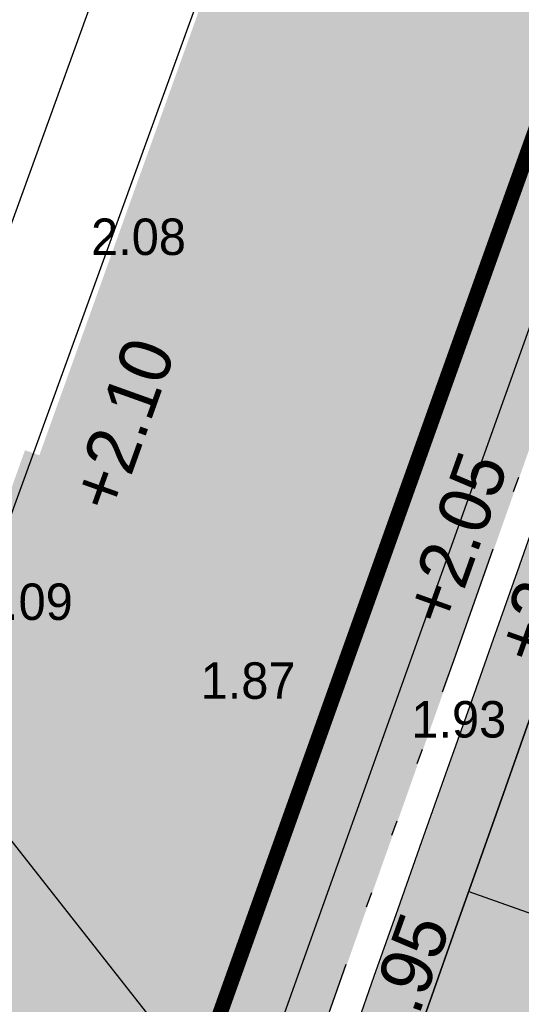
# Model space of a CAD drawing. Header units: metres. Extents: x 134157 to 138734, y 451157 to 455772.
# Tile 77 of 256: x 136389.29 to 136392.6, y 453333.26 to 453339.74. Entities that reach past the tile are written whole.
import ezdxf
from ezdxf import colors
from ezdxf.entities.mleader import LeaderData, LeaderLine
from ezdxf.math import Vec2, Vec3

# ---------------------------------------------------------------- set-up
doc = ezdxf.new("R2010")
doc.units = ezdxf.units.M
doc.linetypes.add('CENTER__G5', pattern=[2.4, 1.5, -0.3, 0.3, -0.3])
doc.linetypes.add('TR18X20__G2', pattern=[2.5999999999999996, 1, -0.4, 0, -0.4, 0, -0.4, 0, -0.4])
doc.layers.add('-DR-alg-hulplijnen kantverharding asflast nieuwe fietsstraat', color=7, linetype='Continuous', true_color=0xff9429, plot=False)
for name, color, linetype in [('-DR-alg-projectgrens 1-200', 3, 'PROJECTGRENS_1-200'), ('-DR-bs-txt-hoogtemaat', 253, 'Continuous'), ('-DR-nw-rio-HWA 160', 170, 'CENTER__G5'), ('-DR-nw-rio-txt aandachtspunten', 2, 'Continuous'), ('-DR-nw-txt-hoogtemaat', 2, 'Continuous'), ('-DR-nw-vh-band 18-20x25', 2, 'TR18X20__G2'), ('-DR-nw-vh-kantverharding', 3, 'Continuous'), ('-DR-nw-vh-scheiding erfgrens en bebouwing', 3, 'Continuous'), ('-DR-nw-vh-scheiding verhardingen', 1, 'Continuous')]:
    doc.layers.add(name, color=color, linetype=linetype)
doc.layers.add('-DR-nw-gr-arc-gras', color=7, linetype='Continuous', true_color=0xb5d5a4)
doc.layers.add('-DR-nw-mk-taludmarkering', color=252, linetype='Continuous', lineweight=0)
doc.layers.add('-DR-nw-vh-arc-tegels 300x300x45', color=253, linetype='Continuous', lineweight=9)
doc.layers.add('-DR-nw-vh-arc-asfalt fietsstraat rood', color=7, linetype='Continuous', lineweight=9, true_color=0xdfbfc7)
doc.layers.add('-DR-nw-vh-arc-sbs kf bruinrood rabat halfsteens', color=7, linetype='Continuous', lineweight=9, true_color=0xb88485)
doc.layers.add('-DR-nw-vh-arc-halfverharding stabilizer', color=7, linetype='Continuous', lineweight=9, true_color=0xe2e1c1, transparency=0.1)
doc.layers.add('-DR-nw-vh-kantverharding halfverharding stabilizer', color=7, linetype='Continuous', true_color=0xe2e1c1, transparency=0.1)
doc.styles.add('Drong', font='txt', dxfattribs={"height": 1.8})
doc.linetypes.add('PROJECTGRENS_1-200', pattern='A,0.32,-0.13,[133,ltypeshp.shx,S=0.13,R=0,X=-0.13,Y=0],-0.13,1.27', length=1.85)
pattern_1 = [(71, (0, 0), (-0.05887645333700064, 0.443321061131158), [0.4, -0.4]), (161, (0, 0), (-0.1302272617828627, -0.3782074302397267), [])]
pattern_2 = [(115.3356253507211, (136419.7180158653, 453326.2367068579), (-0.2236810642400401, -0.1059037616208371), [0.06, -0.187485]), (205.3356253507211, (136419.7180158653, 453326.2367068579), (0.1059037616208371, -0.22368106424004), [0.06, -0.187485])]

# ---------------------------------------------------------------- blocks, each defined once
blk = doc.blocks.new('*U145')
at = {"layer": '-DR-nw-mk-taludmarkering', "flags": 128}
for points, const_width in [([(-0.03337993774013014, -0.09426441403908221), (3.925725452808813, -1.496221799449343)], 0.2), ([(-0.02550306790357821, -0.5213919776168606), (0.07463674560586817, -0.2385987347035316)], 0.09999999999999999), ([(0.02363061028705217, -1.281382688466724), (0.3574299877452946, -0.3387385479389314)], 0.09999999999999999), ([(0.5400834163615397, -0.721671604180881), (0.6402232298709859, -0.438878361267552)], 0.09999999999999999), ([(0.5892170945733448, -1.481662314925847), (0.9230164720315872, -0.5390181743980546)], 0.09999999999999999), ([(1.105669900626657, -0.9219512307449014), (1.205809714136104, -0.6391579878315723)], 0.09999999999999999), ([(1.154803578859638, -1.68194194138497), (1.48860295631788, -0.7392978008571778)], 0.09999999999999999), ([(1.671256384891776, -1.122230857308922), (1.771396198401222, -0.8394376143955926)], 0.09999999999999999), ([(1.72039006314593, -1.882221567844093), (2.054189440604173, -0.9395774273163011)], 0.09999999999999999), ([(2.236842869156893, -1.322510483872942), (2.33698268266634, -1.039717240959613)], 0.09999999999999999), ([(2.285976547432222, -2.082501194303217), (2.619775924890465, -1.139857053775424)], 0.09999999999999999), ([(2.802429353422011, -1.522790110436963), (2.902569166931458, -1.239996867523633)], 0.09999999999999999), ([(2.851563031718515, -2.28278082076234), (3.185362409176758, -1.340136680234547)], 0.09999999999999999), ([(3.368015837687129, -1.723069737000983), (3.468155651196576, -1.440276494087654)], 0.09999999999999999), ([(3.417149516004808, -2.483060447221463), (3.750948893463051, -1.540416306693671)], 0.09999999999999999)]:
    blk.add_lwpolyline(points, dxfattribs=dict(at, const_width=const_width))
at = {"layer": '-DR-nw-vh-scheiding verhardingen', "linetype": 'ByBlock', "flags": 128}
for points in [[(0, 0), (3.959105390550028, -1.401957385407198)], [(-0.5006990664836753, -1.41396621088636), (3.458406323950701, -2.815923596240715)]]:
    blk.add_lwpolyline(points, dxfattribs=at)

msp = doc.modelspace()

# ---------------------------------------------------------------- hatches: boundary and pattern name
at = {"layer": '-DR-nw-gr-arc-gras', "transparency": 33554687}
h = msp.add_hatch(dxfattribs=at)
h.set_pattern_fill('AGR-BOLLEN', color=256, scale=0.1, pattern_type=2)
h.set_pattern_definition(pattern_2)
edge = h.paths.add_edge_path()
edge.add_arc((-7000776.809524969, 3043164.567559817), 7592527.997363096, 340.0567505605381, 340.0572256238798)
edge.add_line((136455.7815594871, 453494.2542758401), (136455.1236032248, 453494.4934109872))
edge.add_arc((380495.2223584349, 364992.5484406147), 259592.3035530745, 160.0666568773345, 160.0804453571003)
edge.add_line((136433.832290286, 453435.7615323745), (136433.813485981, 453435.768343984))
edge.add_line((136433.813485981, 453435.768343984), (136432.1794965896, 453431.2550945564))
edge.add_line((136432.1794965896, 453431.2550945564), (136432.198303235, 453431.2482893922))
edge.add_line((136432.198303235, 453431.2482893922), (136431.6776287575, 453429.8696050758))
edge.add_line((136431.6776287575, 453429.8696050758), (136432.3363505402, 453429.6312341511))
edge.add_line((136432.3363505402, 453429.6312341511), (136434.3092713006, 453435.0765756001))
h = msp.add_hatch(dxfattribs=at)
h.set_pattern_fill('AGR-BOLLEN', color=256, scale=0.1, pattern_type=2)
h.set_pattern_definition(pattern_2)
edge = h.paths.add_edge_path()
edge.add_line((136383.2134454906, 453288.9019834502), (136370.3107921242, 453255.8015622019))
edge.add_line((136370.3107921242, 453255.8015622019), (136371.2564993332, 453255.4863635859))
edge.add_line((136371.2564993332, 453255.4863635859), (136384.1510128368, 453288.5538067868))
edge.add_line((136384.1510128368, 453288.5538067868), (136396.0961381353, 453322.3793146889))
edge.add_arc((144469.9212397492, 450472.5629594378), 8562.015243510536, 160.31249212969, 160.5585073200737, ccw=False)
edge.add_arc((136275.9270339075, 453000.1713109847), 380.646841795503, 69.38656361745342, 69.63257880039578, ccw=False)
edge.add_arc((138171.7297984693, 452736.5348694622), 1867.673052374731, 160.368791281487, 160.6148064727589, ccw=False)
edge.add_arc((136543.2276384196, 453720.0757027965), 379.2681389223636, 249.6101479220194, 249.85616311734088, ccw=False)
edge.add_arc((139775.6477578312, 452174.23586996), 3568.915535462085, 160.2709000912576, 160.5169152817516, ccw=False)
edge.add_line((136416.2303610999, 453379.0067418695), (136415.2888679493, 453379.3437739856))
edge.add_arc((149594.404130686, 448661.5345121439), 13998.09999034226, 160.3038426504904, 160.5498578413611)
edge.add_line((136395.1532065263, 453322.7123011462), (136383.2134454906, 453288.9019834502))
h = msp.add_hatch(dxfattribs=at)
h.set_pattern_fill('AGR-BOLLEN', color=256, scale=0.1, pattern_type=2)
h.set_pattern_definition(pattern_2)
edge = h.paths.add_edge_path()
edge.add_line((136398.3948542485, 453336.9145987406), (136398.3760025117, 453336.9212779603))
edge.add_line((136398.3760025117, 453336.9212779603), (136396.7737873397, 453332.3966510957))
edge.add_line((136396.7737873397, 453332.3966510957), (136396.7926424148, 453332.3899779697))
edge.add_arc((149594.4041398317, 448661.5345083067), 13999.780000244, 160.5102768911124, 160.5498578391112)
edge.add_line((136393.569081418, 453323.2717183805), (136392.3202201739, 453319.7948465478))
edge.add_line((136392.3202201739, 453319.7948465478), (136392.9806538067, 453319.5612542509))
edge.add_line((136392.9806538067, 453319.5612542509), (136394.2102749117, 453323.0452875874))
edge.add_arc((149594.4041308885, 448661.5345120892), 13999.09999055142, 160.3699688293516, 160.5498578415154, ccw=False)
edge.add_line((136408.9108490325, 453364.4663061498), (136408.2710879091, 453364.6967628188))
edge.add_arc((149594.4041402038, 448661.5345090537), 13999.780000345, 160.3699600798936, 160.4906326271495)
at = {"layer": '-DR-nw-vh-arc-asfalt fietsstraat rood', "transparency": 33554687}
h = msp.add_hatch(color=256, dxfattribs=at)
h.dxf.hatch_style = 1
h.paths.add_polyline_path([(136392.9844638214, 453323.4781699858, -0.0007849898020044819), (136407.6878282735, 453364.9070308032), (136403.7367146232, 453366.3314268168, 0.0007852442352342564), (136389.0241510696, 453324.8767131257), (136377.1192577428, 453291.1651317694), (136369.7581975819, 453272.2810941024), (136373.7105919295, 453270.856236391), (136381.0570405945, 453289.7027897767)])
at = {"layer": '-DR-nw-vh-arc-halfverharding stabilizer'}
h = msp.add_hatch(dxfattribs=at)
h.set_pattern_fill('GRAVEL', color=256, scale=0.03)
h.set_pattern_definition([(228.0127875, (0.54864, 0.7619999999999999), (-6.096000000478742, -6.857999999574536), [0.102516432, -10.1491450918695]), (184.969741, (0.4800599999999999, 0.6858), (9.143999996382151, 0.7620000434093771), [0.175921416, -17.41621466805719]), (132.5104471, (0.3048, 0.6705599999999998), (7.620000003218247, -8.381999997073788), [0.124044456, -12.28041683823]), (267.273689, (0.00762, 0.4800599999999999), (0.7620000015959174, 15.23999999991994), [0.160201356, -15.8599312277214]), (292.83365418, (0, 0.32004), (-3.810000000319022, 9.143999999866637), [0.15709011, -15.5519423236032]), (357.2736889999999, (0.06096, 0.17526), (-15.23999999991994, 0.7620000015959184), [0.160201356, -15.8599312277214]), (37.69424047, (0.22098, 0.16764), (-9.905999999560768, -7.620000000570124), [0.211858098, -20.9739345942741]), (72.25532837, (0.38862, 0.29718), (5.334000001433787, 16.76399999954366), [0.200015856, -19.8015769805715]), (121.42956562, (0.4495799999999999, 0.48768), (-6.096000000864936, 9.905999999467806), [0.1607439, -15.9136637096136]), (175.2363583, (0.36576, 0.6248400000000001), (8.381999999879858, -0.7620000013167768), [0.183513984, -8.992181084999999]), (222.3974378, (0.18288, 0.64008), (-9.143999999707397, -8.382000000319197), [0.237323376, -23.4950317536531]), (138.81407483, (0.7619999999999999, 0.47244), (-5.333999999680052, 4.572000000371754), [0.08100136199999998, -8.0191697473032]), (171.4692344, (0.70104, 0.52578), (9.906000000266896, -1.523999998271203), [0.154104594, -15.256391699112]), (225, (0.54864, 0.54864), (-1.06581410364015e-16, -0.7620000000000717), [0.107762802, -0.9698679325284]), (203.19859051, (0.4953, 0.64008), (3.810000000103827, 1.5239999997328), [0.05803239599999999, -5.745186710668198]), (291.80140949, (0.44196, 0.61722), (-0.7620000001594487, 2.285999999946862), [0.082069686, -4.021425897]), (30.96375653, (0.47244, 0.5410200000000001), (2.286000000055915, 1.523999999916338), [0.133295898, -4.309889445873]), (161.56505118, (0.5867399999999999, 0.6096), (1.524000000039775, -0.761999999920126), [0.096386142, -2.3132694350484]), (16.389540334, (0, 0.61722), (7.620000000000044, 2.286000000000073), [0.1350264, -13.3676480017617]), (70.34617594, (0.12954, 0.65532), (-3.048000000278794, -8.381999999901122), [0.113279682, -11.21466470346]), (293.19859051, (0.5867399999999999, 0.7619999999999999), (-1.523999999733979, 3.810000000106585), [0.11606403, -5.687155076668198]), (343.6104596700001, (0.6324599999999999, 0.65532), (-7.620000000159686, 2.285999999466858), [0.1350264, -13.367648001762]), (339.44395478, (0, 0.14478), (-3.809999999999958, 1.524000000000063), [0.1302105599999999, -6.3803202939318]), (294.7751406, (0.12192, 0.09906), (-3.810000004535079, 8.381999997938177), [0.109101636, -10.801078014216]), (66.80140949, (0.59436, 0), (1.523999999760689, 3.810000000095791), [0.11606403, -5.687155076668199]), (17.35402464, (0.64008, 0.10668), (-9.905999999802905, -3.048000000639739), [0.127734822, -12.64571279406]), (69.44395478, (0.22098, 0), (-1.524000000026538, -3.809999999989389), [0.06510527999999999, -6.445425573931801]), (101.309932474, (0.54864, 0), (-0.7620000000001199, 3.048000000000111), [0.03885437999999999, -3.8465984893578]), (165.963756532, (0.5410200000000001, 0.0381), (2.285999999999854, -0.7619999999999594), [0.15709011, -2.9847163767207]), (186.00900596, (0.38862, 0.0762), (7.61999999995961, 0.762000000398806), [0.1455801, -14.4124094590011]), (303.69006753, (0.47244, 0.47244), (-0.7620000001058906, 1.523999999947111), [0.109897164, -2.637532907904]), (353.15722659, (0.5334, 0.3809999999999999), (12.9540000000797, -1.523999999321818), [0.191867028, -18.9948027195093]), (60.9453959, (0.7239, 0.35814), (-3.048000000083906, -5.333999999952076), [0.078452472, -7.766817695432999]), (90, (0.7619999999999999, 0.42672), (-0.7619999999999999, 0.7619999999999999), [0.04572, -0.7162799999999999]), (120.25643716, (0.37338, 0.09906), (3.047999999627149, -5.334000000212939), [0.105860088, -10.48018223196]), (48.01278749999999, (0.32004, 0.1905), (6.096000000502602, 6.857999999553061), [0.205032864, -10.0466286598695]), (0, (0.4572, 0.3429), (0.7619999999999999, 0.7619999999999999), [0.19812, -0.5638799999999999]), (325.3048465, (0.65532, 0.3429), (7.620000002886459, -5.333999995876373), [0.120482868, -11.927795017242]), (254.0546040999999, (0.75438, 0.27432), (-0.761999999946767, -3.048000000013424), [0.110948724, -5.4364950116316]), (207.64597536, (0.7239, 0.16764), (-14.478000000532, -7.619999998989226), [0.18064353, -17.8837393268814]), (175.42607874, (0.5638799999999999, 0.08381999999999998), (-9.905999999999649, 0.7619999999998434), [0.191108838, -18.919753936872])])
edge = h.paths.add_edge_path()
edge.add_line((136391.109334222, 453311.2610998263), (136395.1532065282, 453322.7123011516))
edge.add_arc((149594.4041387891, 448661.5345092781), 13998.09999893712, 160.3699834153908, 160.5498578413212, ccw=False)
edge.add_line((136409.8515333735, 453364.1270044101), (136409.0063594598, 453364.4316984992))
edge.add_arc((149014.4532923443, 448866.8502176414), 13383.77867250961, 160.3637691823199, 160.5519250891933)
edge.add_line((136394.3045680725, 453323.0119889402), (136393.041588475, 453319.4336311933))
edge.add_line((136393.041588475, 453319.4336311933), (136392.2868749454, 453319.70056985))
edge.add_line((136392.2868749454, 453319.70056985), (136391.787185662, 453318.286246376))
edge.add_line((136391.787185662, 453318.286246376), (136392.5416575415, 453318.0198819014))
edge.add_line((136392.5416575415, 453318.0198819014), (136392.1254244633, 453316.841217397))
edge.add_line((136392.1254244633, 453316.841217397), (136390.260695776, 453311.5607876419))
edge.add_line((136390.260695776, 453311.5607876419), (136391.109334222, 453311.2610998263))
at = {"layer": '-DR-nw-vh-arc-sbs kf bruinrood rabat halfsteens', "transparency": 33554687}
h = msp.add_hatch(color=256, dxfattribs=at)
h.dxf.hatch_style = 1
h.paths.add_polyline_path([(136389.0241510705, 453324.8767131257, -0.0007852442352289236), (136403.7367146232, 453366.331426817), (136403.3620742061, 453366.4664865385), (136396.0401783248, 453345.8917408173), (136388.6469784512, 453325.0099077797), (136386.4678348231, 453318.8391361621), (136386.3013415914, 453318.3676703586), (136386.1348483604, 453317.8962045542), (136385.9683551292, 453317.4247387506), (136385.801861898, 453316.9532729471), (136385.6353686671, 453316.4818071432), (136385.4688754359, 453316.0103413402), (136385.3023822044, 453315.5388755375), (136385.1358889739, 453315.0674097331), (136384.9693957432, 453314.5959439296), (136384.8029025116, 453314.124478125), (136384.6364092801, 453313.6530123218), (136384.4699160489, 453313.1815465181), (136384.3034228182, 453312.7100807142), (136384.1369295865, 453312.2386149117), (136383.9693720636, 453311.7641353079), (136384.3466298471, 453311.631181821)])
h = msp.add_hatch(color=256, dxfattribs=at)
h.dxf.hatch_style = 1
h.paths.add_polyline_path([(136407.687828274, 453364.9070308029, 0.0007849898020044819), (136392.9844638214, 453323.4781699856), (136388.3078365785, 453310.2351702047), (136388.685070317, 453310.1022251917), (136389.3177686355, 453311.8937867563), (136393.3616364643, 453323.3449754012, -0.0007849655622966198), (136408.0641248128, 453364.7713740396)])
at = {"layer": '-DR-nw-vh-arc-tegels 300x300x45'}
h = msp.add_hatch(dxfattribs=at)
h.set_pattern_fill('AVH-TEGEL_200X200_HALFST', color=256, scale=2, angle=71, pattern_type=2)
h.set_pattern_definition(pattern_1)
edge = h.paths.add_edge_path()
edge.add_line((136401.7250042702, 453369.0256480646), (136403.5148012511, 453368.3875163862))
edge.add_line((136403.5148012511, 453368.3875163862), (136403.615550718, 453368.6700930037))
edge.add_line((136403.615550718, 453368.6700930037), (136403.8980505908, 453368.5692603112))
edge.add_arc((149594.4041396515, 448661.5345091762), 14005.19999978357, 160.3508874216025, 160.3610484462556, ccw=False)
edge.add_line((136404.7330192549, 453370.908434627), (136404.1680368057, 453371.1104118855))
edge.add_line((136404.1680368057, 453371.1104118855), (136403.3906654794, 453372.1470803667))
edge.add_line((136403.3906654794, 453372.1470803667), (136403.0586526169, 453371.9511448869))
edge.add_line((136403.0586526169, 453371.9511448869), (136402.9177774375, 453371.5548092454))
edge.add_line((136402.9177774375, 453371.5548092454), (136402.43905716, 453370.2079864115))
edge.add_line((136402.43905716, 453370.2079864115), (136400.6958986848, 453370.8275818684))
edge.add_line((136400.6958986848, 453370.8275818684), (136401.3154941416, 453372.5707403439))
edge.add_line((136401.3154941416, 453372.5707403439), (136403.0586526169, 453371.9511448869))
edge.add_line((136403.0586526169, 453371.9511448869), (136403.3679650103, 453372.1773527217))
edge.add_line((136403.3679650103, 453372.1773527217), (136399.81943648, 453376.9021115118))
edge.add_line((136399.81943648, 453376.9021115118), (136398.377, 453372.898))
edge.add_line((136398.377, 453372.898), (136392.789, 453357.451))
edge.add_line((136392.789, 453357.451), (136391.8831152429, 453355.0668620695))
edge.add_line((136391.8831152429, 453355.0668620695), (136391.5102040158, 453355.1741868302))
edge.add_line((136391.5102040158, 453355.1741868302), (136389.1211152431, 453349.0588620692))
edge.add_line((136389.1211152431, 453349.0588620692), (136388.1498519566, 453346.4660627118))
edge.add_line((136388.1498519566, 453346.4660627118), (136392.323, 453344.983))
edge.add_line((136392.323, 453344.983), (136393.8836929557, 453346.9755459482))
edge.add_arc((149595.5369525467, 448664.7103144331), 14007.40006156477, 160.3760695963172, 160.4717964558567, ccw=False)
edge = h.paths.add_edge_path(flags=16)
edge.add_line((136395.806041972, 453358.0750498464), (136397.3160434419, 453357.5375361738))
edge.add_arc((149925.824551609, 448547.491664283), 14358.17132316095, 160.4272143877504, 160.4715156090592)
edge.add_line((136393.6009498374, 453347.0758271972), (136392.0880040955, 453347.6133754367))
edge.add_arc((149259.7091545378, 448780.4030294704), 13654.12334848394, 160.4116925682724, 160.4582820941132, ccw=False)
edge = h.paths.add_edge_path(flags=0)
edge.add_line((136395.7323685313, 453357.5698702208), (136397.0542071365, 453357.0994483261))
edge.add_arc((149595.5367652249, 448664.7103809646), 14007.79986277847, 160.4284339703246, 160.4713872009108)
edge.add_line((136393.5401481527, 453347.2035543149), (136392.2156833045, 453347.6741354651))
edge.add_arc((149594.4042226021, 448661.5344781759), 14009.20008832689, 160.414641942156, 160.4575938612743, ccw=False)
edge = h.paths.add_edge_path(flags=16)
edge.add_arc((142185.3068175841, 451300.103945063), 6144.39241967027, 160.3789094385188, 160.4202360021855, ccw=False)
edge.add_line((136397.6952452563, 453363.3805854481), (136399.2037123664, 453362.8433838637))
edge.add_arc((199932.0091653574, 430753.6083321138), 67435.85751180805, 160.4110290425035, 160.4147943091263)
edge.add_line((136397.7180542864, 453358.6681941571), (136396.2085412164, 453359.2055339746))
edge = h.paths.add_edge_path(flags=0)
edge.add_arc((134405.0716607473, 454070.0876732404), 2114.331958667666, 340.3657892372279, 340.467577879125)
edge.add_line((136397.728991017, 453363.1814591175), (136399.0490716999, 453362.7113464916))
edge.add_arc((134873.1694235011, 453902.9959977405), 1618.708190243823, 340.3689800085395, 340.5019242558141, ccw=False)
edge.add_line((136397.7913347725, 453359.1722828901), (136396.4699950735, 453359.6425272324))
h = msp.add_hatch(dxfattribs=at)
h.set_pattern_fill('AVH-TEGEL_200X200_HALFST', color=256, scale=2, angle=71, pattern_type=2)
h.set_pattern_definition(pattern_1)
h.paths.add_polyline_path([(136383.6032007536, 453320.911274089), (136386.0464759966, 453320.0484569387), (136386.6791502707, 453321.8400269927), (136387.2449092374, 453321.640235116), (136388.4584460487, 453325.0766575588), (136395.8516459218, 453345.9584905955), (136395.5688473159, 453346.058615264), (136395.6692610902, 453346.3413113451), (136393.8836929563, 453346.9755459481), (136392.3271152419, 453344.9588620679), (136389.4221152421, 453336.868862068), (136389.3281152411, 453336.902862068)])
h.paths.add_polyline_path([(136382.5311583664, 453309.1878788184), (136382.5295352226, 453309.1884520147), (136382.5311533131, 453309.1878648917)])

# ---------------------------------------------------------------- linework, layer by layer
at = {"layer": '-DR-alg-hulplijnen kantverharding asflast nieuwe fietsstraat'}
for points in [[(136615.5574884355, 453953.711278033), (136612.5988155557, 453946.9774368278), (136593.3968481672, 453893.9480587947), (136588.980006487, 453881.7567302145), (136586.9296896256, 453874.6504554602, -0.01588767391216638), (136585.9525370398, 453871.6277406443), (136586.3288476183, 453871.4914783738), (136577.7383367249, 453847.7673755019, 0.004101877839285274), (136569.551446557, 453824.5650928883, -0.004267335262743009), (136561.0217986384, 453800.4168774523), (136429.6486940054, 453438.3572199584, 0.002151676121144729), (136389.0241510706, 453324.8767131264), (136377.1192577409, 453291.1651317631), (136363.7665480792, 453256.9101376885), (136363.728095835, 453256.80125087)], [(136620.467022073, 453951.9335331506), (136618.8898399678, 453946.4661328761, -0.01664357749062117), (136617.8615883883, 453943.301182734), (136595.3671784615, 453881.1791853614, -0.01664357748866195), (136594.1306749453, 453878.0896433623), (136591.8416891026, 453872.87998761, 0.01163646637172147), (136590.9554707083, 453870.7283732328), (136590.605185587, 453869.7904456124), (136590.2290830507, 453869.9266325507), (136581.6874133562, 453846.3374126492, 0.004101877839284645), (136573.5234525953, 453823.2001137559, -0.004267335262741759), (136564.9699280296, 453798.9843013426), (136433.5968233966, 453436.9246438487, 0.002151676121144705), (136392.9844638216, 453323.4781699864), (136381.0570405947, 453289.7027897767), (136367.704330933, 453255.4477957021), (136367.6831793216, 453255.3878998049)]]:
    msp.add_lwpolyline(points, format="xyb", dxfattribs=at)
at = {"layer": '-DR-alg-projectgrens 1-200', "flags": 128}
msp.add_lwpolyline([(136721.4614126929, 454206.1355023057), (136727.4976405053, 454223.7516176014), (136730.5812698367, 454232.7175398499), (136734.459636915, 454243.958702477), (136738.0329631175, 454254.3057511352), (136742.1831830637, 454266.2662668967), (136750.5682339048, 454290.8423468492), (136760.392604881, 454319.4555148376), (136770.6655345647, 454349.3284017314), (136772.7130334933, 454355.2375255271), (136774.612293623, 454360.472703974), (136776.997639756, 454366.9996510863), (136784.3060310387, 454387.2082632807), (136790.3390255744, 454404.0832479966), (136797.3108895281, 454423.3603418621), (136807.0580164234, 454450.0933327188), (136800.6459823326, 454453.198166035), (136770.1293263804, 454470.8392502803), (136763.4628964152, 454464.3928177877), (136767.2219767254, 454456.488320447), (136768.446774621, 454452.9019010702), (136769.6121362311, 454448.5390902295), (136767.1901857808, 454443.6044278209), (136763.9804044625, 454431.78523306), (136763.4980324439, 454430.8065072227), (136764.7847718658, 454430.2215349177), (136759.6495878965, 454419.8651471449), (136760.2067292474, 454419.6135889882), (136758.3051672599, 454415.7551963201), (136757.4333557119, 454413.9278402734), (136755.5135803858, 454410.0369911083), (136754.9933739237, 454410.2920303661), (136749.8722845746, 454399.961884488), (136748.6156828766, 454400.5846870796), (136748.5476600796, 454400.4476262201), (136744.2871101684, 454402.5470422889), (136738.7603675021, 454389.7184848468), (136744.8285157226, 454387.0620129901), (136753.5165828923, 454383.2585824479), (136750.4454420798, 454376.2315008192), (136747.3001386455, 454368.9990925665), (136747.7019947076, 454368.8213485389), (136745.4212838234, 454363.6575167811), (136743.7712198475, 454359.8818756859), (136741.4736476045, 454354.7148318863), (136741.1067372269, 454354.8779031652), (136737.9448004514, 454347.8529095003), (136734.8598097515, 454340.7764631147), (136727.1932653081, 454344.1813445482), (136720.3972555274, 454330.2850260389), (136716.7051284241, 454321.7301903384), (136725.346156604, 454317.8856269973), (136722.1987328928, 454310.8074680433), (136718.1447215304, 454301.4878099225), (136714.1306750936, 454292.7129706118), (136709.7479071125, 454294.6405861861), (136707.0898129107, 454288.6071570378), (136709.5730063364, 454287.5058452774), (136709.5303924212, 454287.4102007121), (136709.6165589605, 454287.3713784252), (136709.4237179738, 454286.9446664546), (136712.1181323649, 454285.7683394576), (136724.4053834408, 454280.40601671), (136724.3945406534, 454280.3722835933), (136724.5601275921, 454280.3013177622), (136719.3266368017, 454264.6213396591), (136718.5536664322, 454264.2788026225), (136712.1490699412, 454267.0433062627), (136705.336609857, 454251.4945309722), (136713.1547930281, 454248.121823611), (136713.6296653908, 454247.1066979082), (136703.3628736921, 454216.0173112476), (136702.5296078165, 454215.6645962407), (136697.2997799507, 454218.0132068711), (136691.6561519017, 454205.1929293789), (136698.1691824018, 454202.2869482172), (136696.0848427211, 454197.5466439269), (136697.1157620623, 454197.0663415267), (136693.3404436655, 454185.7705750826), (136691.210382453, 454179.7988425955), (136691.1538561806, 454179.8178830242), (136689.2565954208, 454174.4702634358), (136688.6774819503, 454172.9217348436), (136686.6454361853, 454167.8593180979), (136686.7931511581, 454167.8056035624), (136683.4987278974, 454158.7287245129), (136679.6202492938, 454148.1614205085), (136677.5444797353, 454142.3922816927), (136675.6007311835, 454137.0209764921), (136671.7597944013, 454126.4011512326), (136667.0848490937, 454113.482877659), (136666.3102427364, 454113.053488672), (136658.5208628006, 454114.6506270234), (136655.4003561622, 454098.9824757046), (136661.0921995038, 454097.8246970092), (136661.2694465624, 454097.5188971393), (136621.349557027, 453987.8626198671), (136614.3766500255, 453990.9632921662), (136611.9345853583, 453985.5300270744), (136608.3745413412, 453987.1196889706), (136605.0140629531, 453979.7732868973), (136610.3679676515, 453977.3856095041), (136616.0993917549, 453974.9109095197), (136616.4180735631, 453974.2166734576), (136608.3939134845, 453952.1359851), (136599.9096817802, 453929.478839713), (136596.3332416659, 453930.8470697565), (136596.7025780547, 453931.8007739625), (136592.690606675, 453933.3568103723), (136592.5823684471, 453933.1112699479), (136587.1666087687, 453935.2079171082), (136587.1133719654, 453935.1014435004), (136586.9083803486, 453935.1996247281), (136584.7297915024, 453936.2519309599), (136573.4195847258, 453911.8970551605), (136576.9058538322, 453910.2265512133), (136577.7550063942, 453910.8166572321), (136581.7099004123, 453908.9229534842), (136581.7799016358, 453907.8909354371), (136588.3553676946, 453904.7426533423), (136581.3567526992, 453890.2881160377), (136584.4079268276, 453889.2178739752), (136581.9197178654, 453882.301448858), (136582.601412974, 453881.5813248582), (136581.1418997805, 453877.4782788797), (136580.1304940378, 453877.2808890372), (136578.3012561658, 453872.1036821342), (136578.9859669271, 453871.382111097), (136577.5259187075, 453867.3093859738), (136576.5394092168, 453867.189688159), (136574.6538962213, 453861.98977681), (136575.3566261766, 453861.2190729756), (136573.8594803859, 453857.0977611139), (136572.8232828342, 453856.8578539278), (136568.249353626, 453844.0563549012), (136569.0513033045, 453843.7225085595), (136568.2464862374, 453841.9862897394), (136569.9158138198, 453841.290025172), (136566.691677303, 453833.861641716), (136560.7574092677, 453836.4857936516), (136555.1930274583, 453823.5555627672), (136563.2068687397, 453820.3295449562), (136562.2441309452, 453817.9379810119), (136562.0591054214, 453818.0124640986), (136558.0189829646, 453808.0140820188), (136558.2177359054, 453807.9345808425), (136557.146456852, 453805.2522943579), (136555.4765638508, 453804.5556952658), (136553.6709496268, 453802.5003809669), (136552.6116124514, 453799.6979788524), (136545.819509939, 453781.4219849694), (136541.6467416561, 453783.3564375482), (136534.7495119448, 453768.6800804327), (136539.5245390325, 453766.4507703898), (136534.8143601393, 453753.8676775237), (136534.7894609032, 453753.8794224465), (136534.3789931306, 453752.8726532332), (136534.1824946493, 453752.9602354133), (136532.9256728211, 453749.6674104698), (136533.0985091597, 453749.602870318), (136532.77218899, 453748.7054898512), (136532.5839993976, 453748.7919034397), (136530.4572875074, 453743.0847201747), (136530.6272958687, 453743.0222472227), (136516.4928875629, 453704.5919896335), (136514.575213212, 453699.2202106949), (136492.1808605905, 453636.4012384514), (136492.7364887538, 453636.2041439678), (136489.1572213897, 453626.3411628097), (136485.0791461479, 453628.2492913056), (136478.1599331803, 453613.7876420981), (136483.141269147, 453611.4793990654), (136461.8669452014, 453552.9396374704), (136457.3540634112, 453554.5816234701), (136454.0603581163, 453545.4167166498), (136458.6475220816, 453543.7758212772), (136443.5980798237, 453501.592848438), (136436.3907746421, 453504.1747130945), (136430.8235818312, 453488.6271941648), (136437.0201776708, 453486.3930706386), (136418.281595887, 453434.8107571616), (136413.2269505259, 453420.0854028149), (136407.3638935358, 453401.4661517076), (136407.0557727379, 453400.0561749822), (136406.4665228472, 453398.4505571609), (136401.8966078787, 453385.5921225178), (136395.3318336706, 453388.7007154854), (136389.2312719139, 453376.078577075), (136397.1570315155, 453372.3532588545), (136391.911147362, 453357.7907900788), (136390.9651849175, 453355.4642337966), (136388.6235607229, 453350.3706501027), (136384.3016725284, 453352.2735136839), (136382.1263952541, 453347.5437823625), (136391.3584262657, 453344.2432470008), (136383.1677707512, 453321.6603605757), (136378.5877845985, 453323.3619825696), (136367.2822209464, 453291.7912231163), (136367.8712875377, 453291.2269459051), (136363.5182685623, 453279.254771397), (136362.0909635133, 453275.2765894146), (136356.4323903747, 453259.569842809), (136355.262189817, 453256.3102995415), (136348.5726876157, 453237.8761680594), (136370.775556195, 453230.2716276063), (136374.3282028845, 453240.6944996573), (136372.7667498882, 453241.8029445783), (136382.1628450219, 453267.9422245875), (136384.5513140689, 453274.6494235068), (136388.9803415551, 453286.6560762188), (136393.3454927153, 453297.2873242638), (136406.6642593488, 453334.2694553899), (136411.9238963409, 453350.354626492), (136416.7539045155, 453363.9489705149), (136418.4542781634, 453363.3413411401), (136423.3000193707, 453376.9015325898), (136421.6494725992, 453377.4913563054), (136422.5155630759, 453379.9171508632), (136425.0142394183, 453387.0502269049), (136430.1278896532, 453401.328665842), (136433.0083524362, 453409.3639565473), (136437.5004329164, 453421.9731824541), (136444.4243294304, 453441.3025602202), (136447.8979184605, 453451.0434338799), (136454.6682700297, 453469.8543763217), (136458.2536723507, 453479.6664804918), (136467.6469558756, 453501.9207482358), (136478.4219470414, 453531.4654507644), (136485.603188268, 453551.2589262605), (136497.2694431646, 453583.741326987), (136504.055722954, 453602.5864304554), (136505.8321386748, 453601.9516274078), (136510.6778798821, 453615.5118188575), (136508.9321515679, 453616.135655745), (136511.5808207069, 453623.4955055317), (136513.5804099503, 453629.0529882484), (136518.6733328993, 453642.8883030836), (136519.0149258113, 453643.4042401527), (136522.6804117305, 453653.6195636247), (136522.6635908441, 453653.9569708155), (136523.620007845, 453656.5936863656), (136528.7299313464, 453670.9263864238), (136534.7565171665, 453688.0032128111), (136543.6203036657, 453712.7675529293), (136551.3516967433, 453734.3803307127), (136563.424559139, 453767.6797093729), (136566.6093728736, 453776.6542540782), (136569.182089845, 453777.966221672), (136577.4871501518, 453774.8672349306), (136583.8733999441, 453792.7031141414), (136575.9242361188, 453795.6221844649), (136575.2048938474, 453797.1547002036), (136576.9970202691, 453801.8114875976), (136581.9561870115, 453815.4244153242), (136586.2693690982, 453827.2739153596), (136591.5049732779, 453840.8399544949), (136603.7576335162, 453874.9465804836), (136606.2042554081, 453881.9388386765), (136608.1801962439, 453887.6124979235), (136608.4708316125, 453887.6159140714), (136610.0707009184, 453888.6729705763), (136612.8771625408, 453896.3339426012), (136616.9170365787, 453896.1940089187), (136618.8456614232, 453897.1870353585), (136619.3801401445, 453898.5042341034), (136644.1569869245, 453889.689088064), (136649.2588358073, 453888.4308618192), (136662.9156093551, 453886.0172650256), (136671.3737691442, 453885.3668483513), (136676.8695800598, 453884.9502829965), (136677.7948190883, 453897.1571040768), (136672.5559660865, 453897.5541928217), (136667.4469275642, 453898.4601088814), (136645.4097219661, 453906.1142123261), (136624.7787032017, 453913.5469389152), (136625.183977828, 453914.8310296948), (136624.3902644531, 453916.7566582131), (136621.3764649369, 453919.2331142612), (136624.2836680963, 453927.3222319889), (136623.2809361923, 453929.1355906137), (136623.2097707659, 453929.1919285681), (136624.0852887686, 453931.6430470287), (136629.3043921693, 453946.5099176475), (136630.5405496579, 453950.1466132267), (136636.2425607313, 453965.6651292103), (136638.1912334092, 453964.9687700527), (136643.7184069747, 453980.5147983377), (136641.8291691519, 453981.18991842), (136651.2037302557, 454007.4234372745), (136658.5055284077, 454027.6418757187), (136665.4704804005, 454047.0063027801), (136669.4959243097, 454058.3571144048), (136675.353535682, 454074.4194390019), (136676.2577085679, 454077.0937356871), (136678.7468314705, 454083.7559183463), (136682.5256458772, 454094.1706507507), (136686.10090541, 454103.6393789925), (136687.0385480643, 454106.4749781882), (136697.7950263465, 454137.2417014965), (136697.717398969, 454137.2532407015), (136705.5554541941, 454159.7801565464), (136713.0779621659, 454181.7285563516), (136716.785401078, 454192.5146579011), (136718.1081245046, 454192.0419820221), (136722.9538657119, 454205.6021734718)], close=True, dxfattribs=at)
at = {"layer": '-DR-nw-rio-HWA 160', "const_width": 0.1}
msp.add_lwpolyline([(136384.1369037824, 453315.0767892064), (136393.4562309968, 453341.1557430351)], dxfattribs=at)
at = {"layer": '-DR-nw-vh-band 18-20x25', "flags": 128}
msp.add_lwpolyline([(136387.2449092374, 453321.640235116), (136388.4583921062, 453325.0765050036, -0.000395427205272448), (136395.8512734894, 453345.9586224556)], format="xyb", dxfattribs=at)
at = {"layer": '-DR-nw-vh-kantverharding'}
for points in [[(136363.728095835, 453256.80125087), (136363.7665480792, 453256.9101376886), (136377.1192577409, 453291.1651317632), (136389.0241510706, 453324.8767131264, -0.002151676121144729), (136429.6486940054, 453438.3572199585), (136561.0217986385, 453800.4168774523, 0.004267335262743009), (136569.551446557, 453824.5650928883, -0.004101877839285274), (136577.738336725, 453847.767375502), (136586.3288476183, 453871.4914783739), (136585.9525370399, 453871.6277406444)], [(136367.6831793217, 453255.3878998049), (136367.704330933, 453255.4477957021), (136381.0570405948, 453289.7027897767), (136392.9844638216, 453323.4781699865, -0.002151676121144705), (136433.5968233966, 453436.9246438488), (136564.9699280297, 453798.9843013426, 0.004267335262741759), (136573.5234525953, 453823.2001137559, -0.004101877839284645), (136581.6874133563, 453846.3374126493), (136590.2290830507, 453869.9266325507), (136590.605185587, 453869.7904456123)], [(136392.187695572, 453320.0206781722), (136393.3616364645, 453323.3449754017, -0.002151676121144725), (136433.9728357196, 453436.7882080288), (136565.3459403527, 453798.8478655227, 0.004267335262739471), (136573.9017388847, 453823.0701157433, -0.004101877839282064), (136582.0635158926, 453846.2012257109), (136590.4689986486, 453869.4143430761)], [(136388.645266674, 453325.0050604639, -0.002151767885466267), (136429.2726816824, 453438.4936557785), (136433.4882348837, 453450.1115721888)]]:
    msp.add_lwpolyline(points, format="xyb", dxfattribs=at)
at = {"layer": '-DR-nw-vh-scheiding erfgrens en bebouwing', "flags": 128}
msp.add_lwpolyline([(136392.323, 453344.983), (136383.433, 453320.496), (136379.8748463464, 453321.8229249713), (136370.5424007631, 453295.7059549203), (136369.9680106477, 453295.9180434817), (136368.5421152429, 453291.9758620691)], dxfattribs=at)

# ---------------------------------------------------------------- block references
at = {"layer": '-DR-nw-mk-taludmarkering'}
msp.add_blockref('*U145', (136392.7496174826, 453335.4128806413), dxfattribs=at)

# ---------------------------------------------------------------- texts
at = {"layer": '-DR-bs-txt-hoogtemaat', "color": 253, "char_height": 0.24, "attachment_point": 7, "style": 'Drong'}
for s, insert in [('2.08', (136389.7629427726, 453338.1839060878, 2.084)), ('2.09', (136389.018, 453335.782, 2.093)), ('1.87', (136390.484, 453335.2629999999, 1.874)), ('1.93', (136391.871, 453335.0079999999, 1.925))]:
    msp.add_mtext(s, dxfattribs=dict(at, insert=insert))

# ---------------------------------------------------------------- next in the draw order: leaders
at = {"layer": '-DR-nw-rio-txt aandachtspunten'}
ml = msp.add_multileader_mtext('Standard', dxfattribs=at)
ml.set_content('Aanbrengen trottoirkolk 600 mm \\Phoog i.v.m. aanwezige K&L \\P - Q-line Max TRK-4717/60 GB1', color=7, style='Drong')
ml.set_leader_properties(color=256, linetype='ByLayer', lineweight=-1)
ml.build(insert=Vec2(0, 0))
ml.multileader.update_dxf_attribs({"text_left_attachment_type": 5, "text_right_attachment_type": 5, "dogleg_length": 70.90462224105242, "arrow_head_size": 0.5, "scale": 0.2})
ctx = ml.context
ctx.base_point, ctx.scale, ctx.char_height, ctx.arrow_head_size, ctx.landing_gap_size, ctx.plane_origin, ctx.plane_x_axis, ctx.plane_y_axis = Vec3(136385.2253888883, 453328.4830216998), 0.2, 0.36, 0.5, 0.04000000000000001, Vec3(136388.4238693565, 453323.7803170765), Vec3(0.3365098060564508, 0.9416799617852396), Vec3(-0.9416799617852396, 0.3365098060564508)
ctx.left_attachment, ctx.right_attachment = 5, 5
notes = []
notes.append((ctx, [(1, (1, 1, 0), (136387.916549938, 453336.01389417), (-0.3365098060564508, -0.9416799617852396), 0.4738452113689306, [(1, [(136394.3327283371, 453342.4243496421), (136390.7526783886, 453332.4081912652)], 0, [])])]))
ctx.mtext.insert, ctx.mtext.text_direction, ctx.mtext.rotation, ctx.mtext.flow_direction = Vec3(136383.6610489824, 453329.0845166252), Vec3(0.3365098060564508, 0.9416799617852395), 1.227588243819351, 5
ctx.mtext.has_bg_fill, ctx.mtext.bg_color, ctx.mtext.bg_scale_factor, ctx.mtext.bg_transparency, ctx.mtext.use_window_bg_color = 1, -1027028792, 1.5, 0, 1
for ctx, leaders in notes:
    for number, flags, end, landing, length, lines in leaders:
        leader = LeaderData()
        leader.index, (leader.has_last_leader_line, leader.has_dogleg_vector, leader.attachment_direction) = number, flags
        leader.last_leader_point, leader.dogleg_vector, leader.dogleg_length = Vec3(end), Vec3(landing), length
        for number, points, colour, breaks in lines:
            line = LeaderLine()
            line.index, line.vertices, line.color, line.breaks = number, Vec3.list(points), colors.encode_raw_color(colour), breaks
            leader.lines.append(line)
        ctx.leaders.append(leader)

# ---------------------------------------------------------------- next in the draw order: linework, layer by layer
at = {"layer": '-DR-alg-hulplijnen kantverharding asflast nieuwe fietsstraat'}
for points in [[(136615.5574884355, 453953.711278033), (136612.5988155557, 453946.9774368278), (136593.3968481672, 453893.9480587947), (136588.980006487, 453881.7567302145), (136586.9296896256, 453874.6504554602, -0.01588767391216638), (136585.9525370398, 453871.6277406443), (136586.3288476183, 453871.4914783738), (136577.7383367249, 453847.7673755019, 0.004101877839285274), (136569.551446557, 453824.5650928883, -0.004267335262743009), (136561.0217986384, 453800.4168774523), (136429.6486940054, 453438.3572199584, 0.002151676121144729), (136389.0241510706, 453324.8767131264), (136377.1192577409, 453291.1651317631), (136363.7665480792, 453256.9101376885), (136359.0794775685, 453243.6375652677)], [(136620.467022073, 453951.9335331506), (136618.8898399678, 453946.4661328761, -0.01664357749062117), (136617.8615883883, 453943.301182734), (136595.3671784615, 453881.1791853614, -0.01664357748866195), (136594.1306749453, 453878.0896433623), (136591.8416891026, 453872.87998761, 0.01163646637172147), (136590.9554707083, 453870.7283732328), (136590.605185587, 453869.7904456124), (136590.2290830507, 453869.9266325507), (136581.6874133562, 453846.3374126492, 0.004101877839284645), (136573.5234525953, 453823.2001137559, -0.004267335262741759), (136564.9699280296, 453798.9843013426), (136433.5968233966, 453436.9246438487, 0.002151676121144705), (136392.9844638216, 453323.4781699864), (136381.0570405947, 453289.7027897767), (136367.704330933, 453255.4477957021), (136363.0397903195, 453242.2390221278)]]:
    msp.add_lwpolyline(points, format="xyb", dxfattribs=at)
at = {"layer": '-DR-nw-vh-kantverharding'}
for points in [[(136359.0794775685, 453243.6375652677), (136363.7665480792, 453256.9101376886), (136377.1192577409, 453291.1651317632), (136389.0241510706, 453324.8767131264, -0.002151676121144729), (136429.6486940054, 453438.3572199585), (136561.0217986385, 453800.4168774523, 0.004267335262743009), (136569.551446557, 453824.5650928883, -0.004101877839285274), (136577.738336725, 453847.767375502), (136586.3288476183, 453871.4914783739), (136585.9525370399, 453871.6277406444)], [(136363.0397903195, 453242.2390221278), (136367.704330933, 453255.4477957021), (136381.0570405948, 453289.7027897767), (136392.9844638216, 453323.4781699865, -0.002151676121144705), (136433.5968233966, 453436.9246438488), (136564.9699280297, 453798.9843013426, 0.004267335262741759), (136573.5234525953, 453823.2001137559, -0.004101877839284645), (136581.6874133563, 453846.3374126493), (136590.2290830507, 453869.9266325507), (136590.605185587, 453869.7904456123)]]:
    msp.add_lwpolyline(points, format="xyb", dxfattribs=at)
at = {"layer": '-DR-nw-vh-kantverharding halfverharding stabilizer'}
msp.add_lwpolyline([(136370.2625884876, 453255.6779007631), (136383.2134454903, 453288.9019834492), (136395.1532065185, 453322.7123011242, -0.001073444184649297), (136415.2888679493, 453379.3437739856), (136415.7944574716, 453380.7558907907, -0.001051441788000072), (136435.7588942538, 453436.1401378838), (136510.2738295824, 453641.50067982)], format="xyb", dxfattribs=at)

# ---------------------------------------------------------------- next in the draw order: texts
at = {"layer": '-DR-nw-txt-hoogtemaat', "style": 'Drong'}
for s, p in [('+2.10', (136389.9343319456, 453336.4724708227, 1.926191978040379)), ('+2.05', (136392.126536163, 453335.7228640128, 1.926191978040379)), ('+2.05', (136392.7288347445, 453335.4724237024, 1.926191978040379)), ('+1.95', (136391.7444767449, 453332.6863493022))]:
    msp.add_text(s, height=0.34, rotation=70.33562535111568, dxfattribs=at).set_placement(p)

doc.saveas('drawing.dxf')
